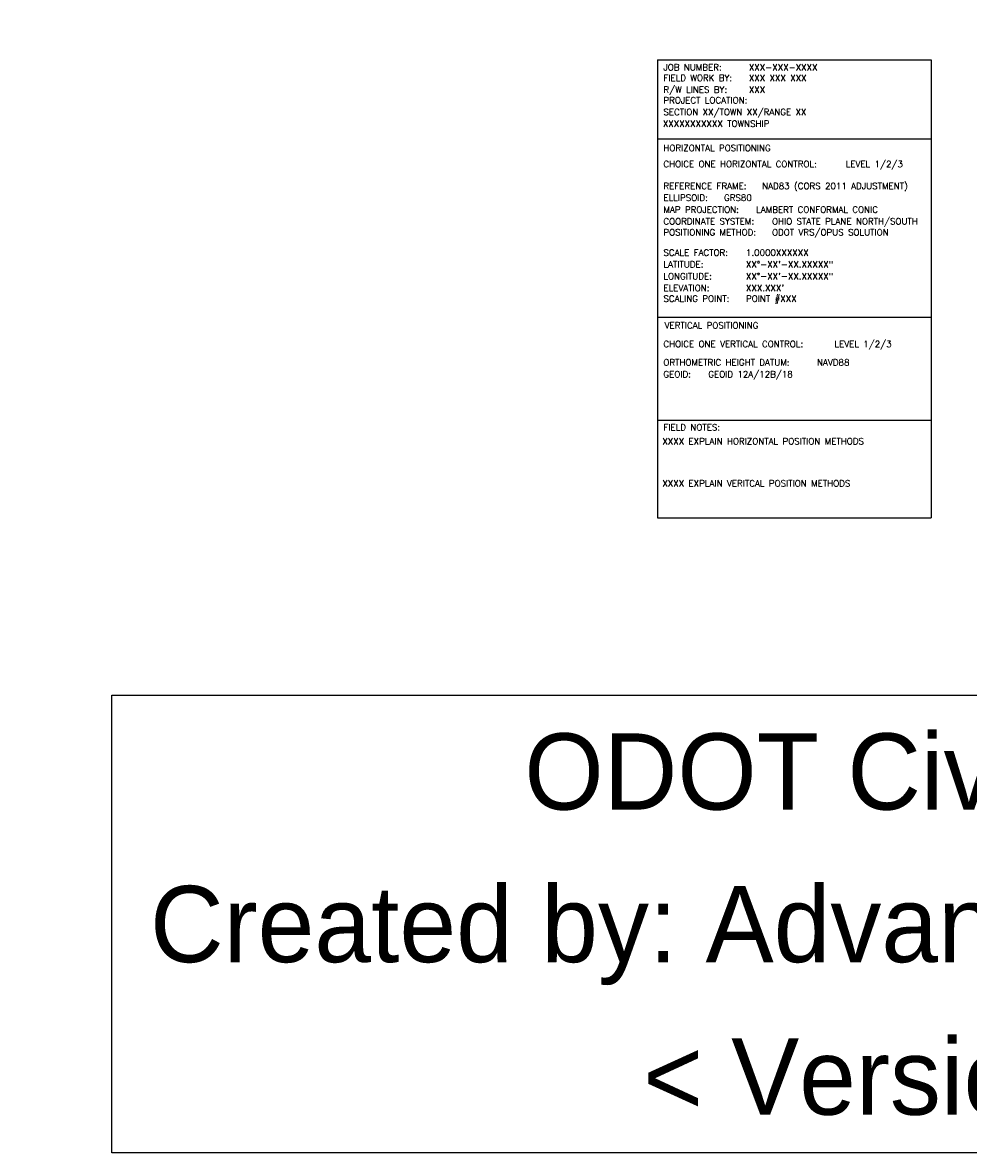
# Model space of a CAD drawing. Header units: feet. Extents: x -492 to 175132, y -198 to 327853.
# Tile 1 of 25: x -190 to -4, y -45 to 177. Entities that reach past the tile are written whole.
import ezdxf

# ---------------------------------------------------------------- set-up
doc = ezdxf.new("R2010")
doc.units = ezdxf.units.FT
doc.header["$MEASUREMENT"] = 0
doc.layers.add('SC_Scratch1', color=7, linetype='Continuous')
doc.layers.add('SURVEY NOTES', color=10, linetype='Continuous', plot=False)
doc.styles.add('FINE_GRID_LINES', font='simplex')
doc.styles.get("Standard").update_dxf_attribs({"font": 'font31.shx'})

msp = doc.modelspace()

# ---------------------------------------------------------------- linework, layer by layer
at = {"layer": 'SC_Scratch1', "color": 9}
for p, q in [((-65.23499, 170.08723), (-65.23499, 80.0138)), ((-65.23499, 170.08723), (-11.40153, 170.08723)), ((-11.40153, 170.08723), (-11.40153, 80.0138)), ((-65.23499, 154.54747), (-11.40153, 154.54747)), ((-65.23499, 119.45587), (-11.40153, 119.45587)), ((-65.23499, 99.19595), (-11.40153, 99.19595)), ((-65.23499, 80.0138), (-11.40153, 80.0138))]:
    msp.add_line(p, q, dxfattribs=at)

# ---------------------------------------------------------------- texts
at = {"insert": (0, 0), "char_height": 15, "attachment_point": 5, "line_spacing_factor": 0.6, "bg_fill": 16, "box_fill_scale": 1.5, "bg_fill_color": 256, "bg_fill_transparency": 0}
msp.add_mtext('ODOT Civil 3D 2018\\P\\pxqc;\\P\\pq*;Created by: Advanced Solutions, Inc.\\P\\pqc;\\P< Version 1.0 >', dxfattribs=at)
at = {"layer": 'SC_Scratch1', "color": 9, "style": 'FINE_GRID_LINES'}
for s, p in [('JOB NUMBER:', (-64.06057, 168.00873)), ('FIELD WORK BY: ', (-64.06057, 165.92539)), ('R/W LINES BY: ', (-64.06057, 163.60396)), ('PROJECT LOCATION: ', (-64.06057, 161.52063)), ('HORIZONTAL POSITIONING', (-64.06057, 152.12193)), ('CHOICE ONE HORIZONTAL CONTROL:', (-64.06057, 148.96108)), ('REFERENCE FRAME:', (-64.06057, 144.66152)), ('ELLIPSOID:', (-64.06057, 142.34009)), ('MAP PROJECTION:', (-64.06057, 140.01866)), ('COORDINATE SYSTEM:', (-64.06057, 137.69724)), ('POSITIONING METHOD:', (-64.06057, 135.53988)), ('SCALE FACTOR:', (-64.06057, 131.55363)), ('LATITUDE:', (-64.06057, 129.23221)), ('LONGITUDE:', (-64.06057, 126.91078)), ('ELEVATION:', (-64.06057, 124.58935)), ('SCALING POINT:', (-64.06057, 122.50602)), ('VERTICAL POSITIONING', (-63.81699, 117.22751)), ('CHOICE ONE VERTICAL CONTROL:', (-64.06057, 113.56586)), ('ORTHOMETRIC HEIGHT DATUM:', (-64.06057, 109.94584)), ('GEOID:', (-64.06057, 107.62441))]:
    msp.add_text(s, height=1.25, dxfattribs=at).set_placement(p)
at = {"layer": 'SC_Scratch1', "color": 2, "style": 'FINE_GRID_LINES'}
for s, p in [('XXX-XXX-XXXX', (-47.25291, 168.00873)), ('XXX XXX XXX', (-47.25291, 165.92539)), ('LEVEL 1/2/3', (-28.2165, 148.96108)), ('OHIO STATE PLANE NORTH/SOUTH', (-42.69823, 137.69724)), ('ODOT VRS/OPUS SOLUTION', (-42.69823, 135.53988)), ('1.0000XXXXXX', (-47.82134, 131.55363)), ('XX°-XX\'-XX.XXXXX"', (-47.82134, 129.23221)), ('XX°-XX\'-XX.XXXXX"', (-47.82134, 126.91078)), ("XXX.XXX'", (-47.82134, 124.58935)), ('POINT #XXX', (-47.82134, 122.50602)), ('LEVEL 1/2/3', (-30.42732, 113.56586)), ('NAVD88', (-33.85423, 109.94584)), ('GEOID 12A/12B/18', (-55.2356, 107.62441))]:
    msp.add_text(s, height=1.25, dxfattribs=at).set_placement(p)
at = {"layer": 'SC_Scratch1', "color": 4, "style": 'FINE_GRID_LINES'}
for s, p in [('XXX', (-47.25291, 163.60396)), ('SECTION XX/TOWN XX/RANGE XX', (-64.06057, 159.1992)), ('XXXXXXXXXXX TOWNSHIP', (-64.16061, 156.92066))]:
    msp.add_text(s, height=1.25, dxfattribs=at).set_placement(p)
at = {"layer": 'SC_Scratch1', "color": 1, "style": 'FINE_GRID_LINES'}
for s, p in [('NAD83 (CORS 2011 ADJUSTMENT)', (-44.64965, 144.66152)), ('GRS80', (-52.14515, 142.34009)), ('LAMBERT CONFORMAL CONIC', (-45.81304, 140.01866))]:
    msp.add_text(s, height=1.25, dxfattribs=at).set_placement(p)
at = {"layer": 'SC_Scratch1', "color": 9, "insert": (-64.06057, 98.44491), "char_height": 1.25, "width": 44.7127405, "attachment_point": 1, "style": 'FINE_GRID_LINES'}
msp.add_mtext('FIELD NOTES:', dxfattribs=at)
at = {"layer": 'SC_Scratch1', "color": 2, "char_height": 1.25, "width": 52.4978849, "attachment_point": 1, "style": 'FINE_GRID_LINES'}
for s, insert in [('XXXX EXPLAIN HORIZONTAL POSITION METHODS  ', (-64.26492, 95.69944)), ('XXXX EXPLAIN VERITCAL POSITION METHODS  ', (-64.26492, 87.4059))]:
    msp.add_mtext(s, dxfattribs=dict(at, insert=insert))
at = {"layer": 'SURVEY NOTES', "insert": (-497.51808, 126.18565), "char_height": 60, "width": 817.5571447, "attachment_point": 1, "rotation": 46.7288253, "style": 'FINE_GRID_LINES'}
msp.add_mtext('R/W LINES ARE PRELIMINARY', dxfattribs=at)

doc.saveas('drawing.dxf')
